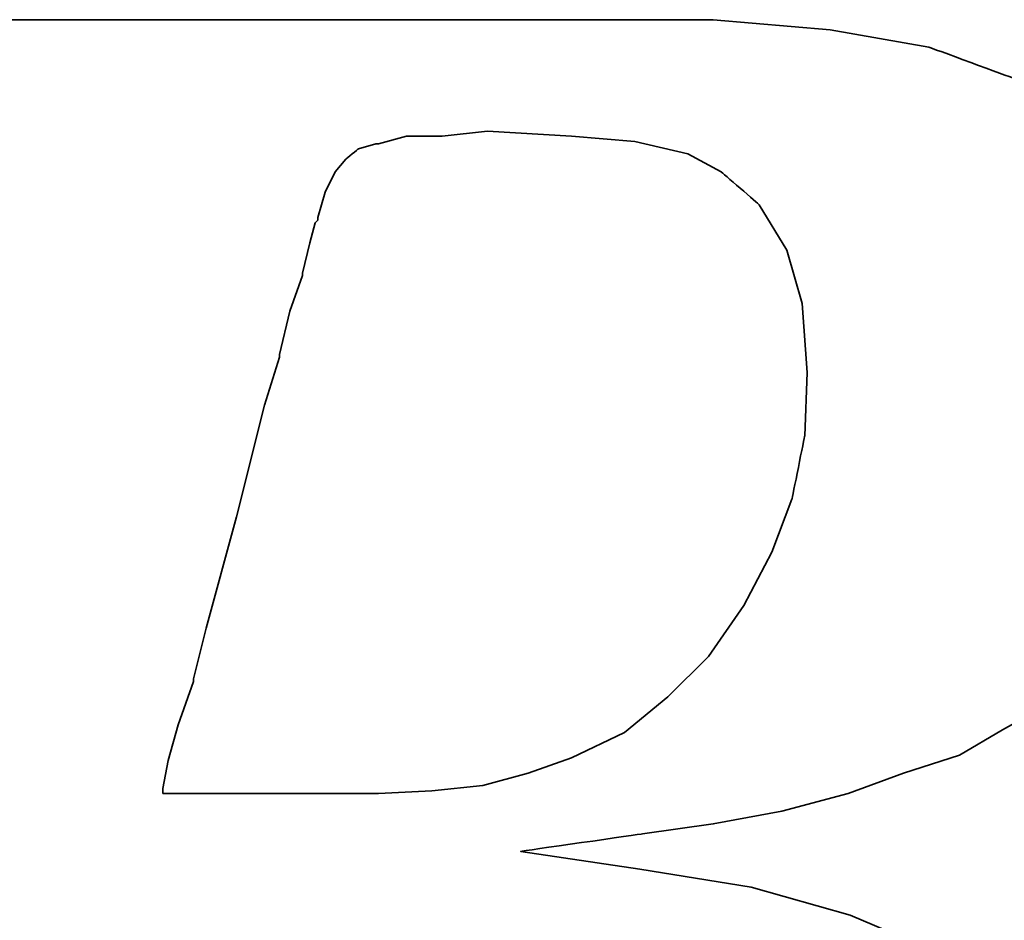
# Model space of a CAD drawing. Header units: millimetres. Extents: x 1382 to 1809, y 124 to 271.
# Tile 33 of 54: x 1707.8 to 1709.32, y 177.07 to 178.47. Entities that reach past the tile are written whole.
import ezdxf

# ---------------------------------------------------------------- set-up
doc = ezdxf.new("R2010")
doc.units = ezdxf.units.MM
doc.layers.add('DIM', color=4, linetype='CONTINUOUS')
doc.layers.add('layer 1', color=7, linetype='CONTINUOUS')

# ---------------------------------------------------------------- blocks, each defined once
blk = doc.blocks.new('TBI MOTION logo(完整正式版)')
at = {"layer": 'layer 1', "color": 22, "lineweight": 35}
for points, knots in [([(-64.65375, -6.86375), (-64.65375, -6.86375), (-64.84375, -7.29625), (-64.84375, -7.29625), (-64.84375, -7.29625), (-64.84375, -7.29625), (-64.86875, -7.34375), (-64.86875, -7.34375), (-64.86875, -7.34375), (-64.86875, -7.34375), (-64.86875, -7.36875), (-64.86875, -7.36875), (-64.86875, -7.36875), (-64.86875, -7.36875), (-65.15375, -7.65375), (-65.15375, -7.65375), (-65.15375, -7.65375), (-65.15375, -7.65375), (-65.17875, -7.65375), (-65.17875, -7.65375), (-65.17875, -7.65375), (-65.17875, -7.65375), (-65.20375, -7.67875), (-65.20375, -7.67875), (-65.20375, -7.67875), (-65.20375, -7.67875), (-65.58875, -7.87125), (-65.58875, -7.87125), (-65.58875, -7.87125), (-65.58875, -7.87125), (-65.63375, -7.87125), (-65.63375, -7.87125), (-65.63375, -7.87125), (-65.63375, -7.87125), (-65.65875, -7.89375), (-65.65875, -7.89375), (-65.65875, -7.89375), (-65.65875, -7.89375), (-66.09375, -7.94375), (-66.09375, -7.94375), (-66.09375, -7.94375), (-66.09375, -7.94375), (-66.11375, -7.94375), (-66.11375, -7.94375), (-66.11375, -7.94375), (-66.11375, -7.94375), (-66.16375, -7.94375), (-66.16375, -7.94375), (-66.16375, -7.94375), (-66.16375, -7.94375), (-66.30875, -7.94375), (-66.30875, -7.94375), (-66.30875, -7.94375), (-66.30875, -7.94375), (-66.69375, -7.94375), (-66.69375, -7.94375), (-66.69375, -7.94375), (-66.69375, -7.94375), (-67.07375, -7.94375), (-67.07375, -7.94375), (-67.07375, -7.94375), (-67.07375, -7.94375), (-67.12375, -7.94375), (-67.12375, -7.94375), (-67.12375, -7.94375), (-67.12375, -7.94375), (-67.12375, -7.96625), (-67.12375, -7.96625), (-67.12375, -7.96625), (-67.12375, -7.96625), (-67.14875, -7.99125), (-67.14875, -7.99125), (-67.14875, -7.99125), (-67.14875, -7.99125), (-67.24375, -8.34875), (-67.24375, -8.34875), (-67.24375, -8.34875), (-67.24375, -8.34875), (-67.31375, -8.68625), (-67.31375, -8.68625), (-67.31375, -8.68625), (-67.31375, -8.68625), (-67.26875, -8.68625), (-67.26875, -8.68625), (-67.26875, -8.68625), (-67.26875, -8.68625), (-67.07375, -8.68625), (-67.07375, -8.68625), (-67.07375, -8.68625), (-67.07375, -8.68625), (-66.54875, -8.68625), (-66.54875, -8.68625), (-66.54875, -8.68625), (-66.54875, -8.68625), (-65.82625, -8.68625), (-65.82625, -8.68625), (-65.82625, -8.68625), (-65.82625, -8.68625), (-65.01375, -8.68625), (-65.01375, -8.68625), (-65.01375, -8.68625), (-65.01375, -8.68625), (-64.05375, -8.68625), (-64.05375, -8.68625), (-64.05375, -8.68625), (-64.05375, -8.68625), (-62.08375, -8.68625), (-62.08375, -8.68625), (-62.08375, -8.68625), (-62.08375, -8.68625), (-60.06875, -8.68625), (-60.06875, -8.68625), (-60.06875, -8.68625), (-60.06875, -8.68625), (-59.10875, -8.68625), (-59.10875, -8.68625), (-59.10875, -8.68625), (-59.10875, -8.68625), (-58.29375, -8.68625), (-58.29375, -8.68625), (-58.29375, -8.68625), (-58.29375, -8.68625), (-57.57375, -8.68625), (-57.57375, -8.68625), (-57.57375, -8.68625), (-57.57375, -8.68625), (-57.04875, -8.68625), (-57.04875, -8.68625), (-57.04875, -8.68625), (-57.04875, -8.68625), (-56.85375, -8.68625), (-56.85375, -8.68625), (-56.85375, -8.68625), (-56.85375, -8.68625), (-56.70875, -8.68625), (-56.70875, -8.68625), (-56.70875, -8.68625), (-56.70875, -8.68625), (-56.61375, -8.68625), (-56.61375, -8.68625), (-56.61375, -8.68625), (-56.61375, -8.68625), (-56.56875, -8.68625), (-56.56875, -8.68625), (-56.56875, -8.68625), (-56.56875, -8.68625), (-55.65375, -8.63875), (-55.65375, -8.63875), (-55.65375, -8.63875), (-55.65375, -8.63875), (-54.76875, -8.51875), (-54.76875, -8.51875), (-54.76875, -8.51875), (-54.76875, -8.51875), (-53.90375, -8.30375), (-53.90375, -8.30375), (-53.90375, -8.30375), (-53.90375, -8.30375), (-53.08875, -8.03875), (-53.08875, -8.03875), (-53.08875, -8.03875), (-53.08875, -8.03875), (-52.34375, -7.65375), (-52.34375, -7.65375), (-52.34375, -7.65375), (-52.34375, -7.65375), (-51.69875, -7.29625), (-51.69875, -7.29625), (-51.69875, -7.29625), (-51.69875, -7.29625), (-51.21875, -6.91125), (-51.21875, -6.91125), (-51.21875, -6.91125), (-51.21875, -6.91125), (-50.83375, -6.50375), (-50.83375, -6.50375), (-50.83375, -6.50375), (-50.83375, -6.50375), (-50.44875, -5.94875), (-50.44875, -5.94875), (-50.44875, -5.94875), (-50.44875, -5.94875), (-50.13875, -5.30375), (-50.13875, -5.30375), (-50.13875, -5.30375), (-50.13875, -5.30375), (-49.99375, -4.65375), (-49.99375, -4.65375), (-49.99375, -4.65375), (-49.99375, -4.65375), (-49.92375, -3.98375), (-49.92375, -3.98375), (-49.92375, -3.98375), (-49.92375, -3.98375), (-49.99375, -3.19374), (-49.99375, -3.19374), (-49.99375, -3.19374), (-49.99375, -3.19374), (-50.23374, -2.44874), (-50.23374, -2.44874), (-50.23374, -2.44874), (-50.23374, -2.44874), (-50.59375, -1.87374), (-50.59375, -1.87374), (-50.59375, -1.87374), (-50.59375, -1.87374), (-51.09875, -1.31874), (-51.09875, -1.31874), (-51.09875, -1.31874), (-51.09875, -1.31874), (-51.74375, -0.81875), (-51.74375, -0.81875), (-51.74375, -0.81875), (-51.74375, -0.81875), (-52.53875, -0.48125), (-52.53875, -0.48125), (-52.53875, -0.48125), (-52.53875, -0.48125), (-53.47375, -0.21875), (-53.47375, -0.21875), (-53.47375, -0.21875), (-53.47375, -0.21875), (-54.52875, -0.04874), (-54.52875, -0.04874), (-54.52875, -0.04874), (-54.52875, -0.04874), (-55.65375, 0.12125), (-55.65375, 0.12125), (-55.65375, 0.12125), (-55.65375, 0.12125), (-54.50375, 0.28624), (-54.50375, 0.28624), (-54.50375, 0.28624), (-54.50375, 0.28624), (-53.83375, 0.38124), (-53.83375, 0.38124), (-53.83375, 0.38124), (-53.83375, 0.38124), (-53.18375, 0.50125), (-53.18375, 0.50125), (-53.18375, 0.50125), (-53.18375, 0.50125), (-52.55875, 0.66874), (-52.55875, 0.66874), (-52.55875, 0.66874), (-52.55875, 0.66874), (-52.03375, 0.86124), (-52.03375, 0.86124), (-52.03375, 0.86124), (-52.03375, 0.86124), (-51.50374, 1.03124), (-51.50374, 1.03124), (-51.50374, 1.03124), (-51.50374, 1.03124), (-51.09875, 1.27125), (-51.09875, 1.27125), (-51.09875, 1.27125), (-51.09875, 1.27125), (-50.71375, 1.48624), (-50.71375, 1.48624), (-50.71375, 1.48624), (-50.71375, 1.48624), (-50.37625, 1.77625), (-50.37625, 1.77625), (-50.37625, 1.77625), (-50.37625, 1.77625), (-49.82375, 2.37625), (-49.82375, 2.37625), (-49.82375, 2.37625), (-49.82375, 2.37625), (-49.41875, 2.99625), (-49.41875, 2.99625), (-49.41875, 2.99625), (-49.41875, 2.99625), (-49.22375, 3.76625), (-49.22375, 3.76625), (-49.22375, 3.76625), (-49.22375, 3.76625), (-49.15375, 4.50874), (-49.15375, 4.50874), (-49.15375, 4.50874), (-49.15375, 4.50874), (-49.20375, 5.25125), (-49.20375, 5.25125), (-49.20375, 5.25125), (-49.20375, 5.25125), (-49.41875, 5.92625), (-49.41875, 5.92625), (-49.41875, 5.92625), (-49.41875, 5.92625), (-49.77875, 6.47625), (-49.77875, 6.47625), (-49.77875, 6.47625), (-49.77875, 6.47625), (-50.33125, 7.02624), (-50.33125, 7.02624), (-50.33125, 7.02624), (-50.33125, 7.02624), (-51.00125, 7.43625), (-51.00125, 7.43625), (-51.00125, 7.43625), (-51.00125, 7.43625), (-51.79375, 7.72625), (-51.79375, 7.72625), (-51.79375, 7.72625), (-51.79375, 7.72625), (-52.72875, 7.89124), (-52.72875, 7.89124), (-52.72875, 7.89124), (-52.72875, 7.89124), (-53.83375, 7.98625), (-53.83375, 7.98625), (-53.83375, 7.98625), (-53.83375, 7.98625), (-53.92875, 7.98625), (-53.92875, 7.98625), (-53.92875, 7.98625), (-53.92875, 7.98625), (-54.26375, 7.98625), (-54.26375, 7.98625), (-54.26375, 7.98625), (-54.26375, 7.98625), (-54.74375, 7.98625), (-54.74375, 7.98625), (-54.74375, 7.98625), (-54.74375, 7.98625), (-55.36875, 7.98625), (-55.36875, 7.98625), (-55.36875, 7.98625), (-55.36875, 7.98625), (-56.13375, 7.98625), (-56.13375, 7.98625), (-56.13375, 7.98625), (-56.13375, 7.98625), (-56.94875, 7.98625), (-56.94875, 7.98625), (-56.94875, 7.98625), (-56.94875, 7.98625), (-58.77625, 7.98625), (-58.77625, 7.98625), (-58.77625, 7.98625), (-58.77625, 7.98625), (-60.59875, 7.98625), (-60.59875, 7.98625), (-60.59875, 7.98625), (-60.59875, 7.98625), (-61.41375, 7.98625), (-61.41375, 7.98625), (-61.41375, 7.98625), (-61.41375, 7.98625), (-62.17875, 7.98625), (-62.17875, 7.98625), (-62.17875, 7.98625), (-62.17875, 7.98625), (-62.80375, 7.98625), (-62.80375, 7.98625), (-62.80375, 7.98625), (-62.80375, 7.98625), (-63.30625, 7.98625), (-63.30625, 7.98625), (-63.30625, 7.98625), (-63.30625, 7.98625), (-63.57375, 7.98625), (-63.57375, 7.98625), (-63.57375, 7.98625), (-63.57375, 7.98625), (-63.57375, 7.96375), (-63.57375, 7.96375), (-63.57375, 7.96375), (-63.57375, 7.96375), (-63.59875, 7.94125), (-63.59875, 7.94125), (-63.59875, 7.94125), (-63.59875, 7.94125), (-63.69375, 7.55625), (-63.69375, 7.55625), (-63.69375, 7.55625), (-63.69375, 7.55625), (-63.76375, 7.24624), (-63.76375, 7.24624), (-63.76375, 7.24624), (-63.76375, 7.24624), (-63.23875, 7.24624), (-63.23875, 7.24624), (-63.23875, 7.24624), (-63.23875, 7.24624), (-62.75875, 7.24624), (-62.75875, 7.24624), (-62.75875, 7.24624), (-62.75875, 7.24624), (-62.61125, 7.24624), (-62.61125, 7.24624), (-62.61125, 7.24624), (-62.61125, 7.24624), (-62.56625, 7.24624), (-62.56625, 7.24624), (-62.56625, 7.24624), (-62.56625, 7.24624), (-62.22875, 7.24624), (-62.22875, 7.24624), (-62.22875, 7.24624), (-62.22875, 7.24624), (-62.20375, 7.24624), (-62.20375, 7.24624), (-62.20375, 7.24624), (-62.20375, 7.24624), (-62.17875, 7.21875), (-62.17875, 7.21875), (-62.17875, 7.21875), (-62.17875, 7.21875), (-61.96375, 7.17125), (-61.96375, 7.17125), (-61.96375, 7.17125), (-61.96375, 7.17125), (-61.72375, 7.12624), (-61.72375, 7.12624), (-61.72375, 7.12624), (-61.72375, 7.12624), (-61.70375, 7.12624), (-61.70375, 7.12624), (-61.70375, 7.12624), (-61.70375, 7.12624), (-61.55875, 7.07624), (-61.55875, 7.07624), (-61.55875, 7.07624), (-61.55875, 7.07624), (-61.50875, 7.07624), (-61.50875, 7.07624), (-61.50875, 7.07624), (-61.50875, 7.07624), (-61.48375, 7.02624), (-61.48375, 7.02624), (-61.48375, 7.02624), (-61.48375, 7.02624), (-61.31875, 6.83375), (-61.31875, 6.83375), (-61.31875, 6.83375), (-61.31875, 6.83375), (-61.29375, 6.81125), (-61.29375, 6.81125), (-61.29375, 6.81125), (-61.29375, 6.81125), (-61.29375, 6.78625), (-61.29375, 6.78625), (-61.29375, 6.78625), (-61.29375, 6.78625), (-61.19875, 6.50124), (-61.19875, 6.50124), (-61.19875, 6.50124), (-61.19875, 6.50124), (-61.17375, 6.45124), (-61.17375, 6.45124), (-61.17375, 6.45124), (-61.17375, 6.45124), (-61.19875, 6.40625), (-61.19875, 6.40625), (-61.19875, 6.40625), (-61.19875, 6.40625), (-61.26875, 5.99624), (-61.26875, 5.99624), (-61.26875, 5.99624), (-61.26875, 5.99624), (-61.26875, 5.85125), (-61.26875, 5.85125), (-61.26875, 5.85125), (-61.26875, 5.85125), (-61.26875, 5.82625), (-61.26875, 5.82625), (-61.26875, 5.82625), (-61.26875, 5.82625), (-61.29375, 5.80625), (-61.29375, 5.80625), (-61.29375, 5.80625), (-61.29375, 5.80625), (-61.34125, 5.66125), (-61.34125, 5.66125), (-61.34125, 5.66125), (-61.34125, 5.66125), (-61.41375, 5.44625), (-61.41375, 5.44625), (-61.41375, 5.44625), (-61.41375, 5.44625), (-61.48375, 5.15625), (-61.48375, 5.15625), (-61.48375, 5.15625), (-61.48375, 5.15625), (-61.58375, 4.82124), (-61.58375, 4.82124), (-61.58375, 4.82124), (-61.58375, 4.82124), (-61.79875, 4.00375), (-61.79875, 4.00375), (-61.79875, 4.00375), (-61.79875, 4.00375), (-62.05875, 2.99625), (-62.05875, 2.99625), (-62.05875, 2.99625), (-62.05875, 2.99625), (-62.34875, 1.91625), (-62.34875, 1.91625), (-62.34875, 1.91625), (-62.34875, 1.91625), (-62.97375, -0.41124), (-62.97375, -0.41124), (-62.97375, -0.41124), (-62.97375, -0.41124), (-63.59875, -2.75875), (-63.59875, -2.75875), (-63.59875, -2.75875), (-63.59875, -2.75875), (-63.88375, -3.86374), (-63.88375, -3.86374), (-63.88375, -3.86374), (-63.88375, -3.86374), (-64.14875, -4.82374), (-64.14875, -4.82374), (-64.14875, -4.82374), (-64.14875, -4.82374), (-64.36375, -5.64125), (-64.36375, -5.64125), (-64.36375, -5.64125), (-64.36375, -5.64125), (-64.43625, -5.97625), (-64.43625, -5.97625), (-64.43625, -5.97625), (-64.43625, -5.97625), (-64.50875, -6.28625), (-64.50875, -6.28625), (-64.50875, -6.28625), (-64.50875, -6.28625), (-64.50875, -6.30875), (-64.50875, -6.30875), (-64.50875, -6.30875), (-64.50875, -6.30875), (-64.57875, -6.50375), (-64.57875, -6.50375), (-64.57875, -6.50375), (-64.57875, -6.50375), (-64.62875, -6.69625), (-64.62875, -6.69625), (-64.62875, -6.69625), (-64.62875, -6.69625), (-64.62875, -6.76875), (-64.62875, -6.76875), (-64.62875, -6.76875), (-64.62875, -6.76875), (-64.62875, -6.81375), (-64.62875, -6.81375), (-64.62875, -6.81375), (-64.62875, -6.81375), (-64.62875, -6.83875), (-64.62875, -6.83875), (-64.62875, -6.83875), (-64.62875, -6.83875), (-64.65375, -6.86375), (-64.65375, -6.86375)], [0, 0, 0, 0, 0.0071942, 0.0071942, 0.0071942, 0.0071943, 0.0143885, 0.0143885, 0.0143885, 0.0143885, 0.0215827, 0.0215827, 0.0215827, 0.0215827, 0.028777, 0.028777, 0.028777, 0.028777, 0.0359712, 0.0359712, 0.0359712, 0.0359712, 0.0431655, 0.0431655, 0.0431655, 0.0431655, 0.0503597, 0.0503597, 0.0503597, 0.0503597, 0.057554, 0.057554, 0.057554, 0.057554, 0.0647482, 0.0647482, 0.0647482, 0.0647482, 0.0719424, 0.0719424, 0.0719424, 0.0719425, 0.0791367, 0.0791367, 0.0791367, 0.0791367, 0.0863309, 0.0863309, 0.0863309, 0.0863309, 0.0935252, 0.0935252, 0.0935252, 0.0935252, 0.1007194, 0.1007194, 0.1007194, 0.1007194, 0.1079137, 0.1079137, 0.1079137, 0.1079137, 0.1151079, 0.1151079, 0.1151079, 0.1151079, 0.1223022, 0.1223022, 0.1223022, 0.1223022, 0.1294964, 0.1294964, 0.1294964, 0.1294964, 0.1366906, 0.1366906, 0.1366906, 0.1366907, 0.1438849, 0.1438849, 0.1438849, 0.1438849, 0.1510791, 0.1510791, 0.1510791, 0.1510791, 0.1582734, 0.1582734, 0.1582734, 0.1582734, 0.1654676, 0.1654676, 0.1654676, 0.1654676, 0.1726619, 0.1726619, 0.1726619, 0.1726619, 0.1798561, 0.1798561, 0.1798561, 0.1798561, 0.1870504, 0.1870504, 0.1870504, 0.1870504, 0.1942446, 0.1942446, 0.1942446, 0.1942446, 0.2014388, 0.2014388, 0.2014388, 0.2014389, 0.2086331, 0.2086331, 0.2086331, 0.2086331, 0.2158273, 0.2158273, 0.2158273, 0.2158273, 0.2230216, 0.2230216, 0.2230216, 0.2230216, 0.2302158, 0.2302158, 0.2302158, 0.2302158, 0.2374101, 0.2374101, 0.2374101, 0.2374101, 0.2446043, 0.2446043, 0.2446043, 0.2446043, 0.2517986, 0.2517986, 0.2517986, 0.2517986, 0.2589928, 0.2589928, 0.2589928, 0.2589928, 0.2661871, 0.2661871, 0.2661871, 0.2661871, 0.2733813, 0.2733813, 0.2733813, 0.2733813, 0.2805755, 0.2805755, 0.2805755, 0.2805755, 0.2877698, 0.2877698, 0.2877698, 0.2877698, 0.294964, 0.294964, 0.294964, 0.294964, 0.3021583, 0.3021583, 0.3021583, 0.3021583, 0.3093525, 0.3093525, 0.3093525, 0.3093525, 0.3165468, 0.3165468, 0.3165468, 0.3165468, 0.323741, 0.323741, 0.323741, 0.323741, 0.3309353, 0.3309353, 0.3309353, 0.3309353, 0.3381295, 0.3381295, 0.3381295, 0.3381295, 0.3453237, 0.3453237, 0.3453237, 0.3453238, 0.352518, 0.352518, 0.352518, 0.352518, 0.3597122, 0.3597122, 0.3597122, 0.3597122, 0.3669065, 0.3669065, 0.3669065, 0.3669065, 0.3741007, 0.3741007, 0.3741007, 0.3741007, 0.381295, 0.381295, 0.381295, 0.381295, 0.3884892, 0.3884892, 0.3884892, 0.3884892, 0.3956835, 0.3956835, 0.3956835, 0.3956835, 0.4028777, 0.4028777, 0.4028777, 0.4028777, 0.4100719, 0.4100719, 0.4100719, 0.410072, 0.4172662, 0.4172662, 0.4172662, 0.4172662, 0.4244604, 0.4244604, 0.4244604, 0.4244604, 0.4316547, 0.4316547, 0.4316547, 0.4316547, 0.4388489, 0.4388489, 0.4388489, 0.4388489, 0.4460432, 0.4460432, 0.4460432, 0.4460432, 0.4532374, 0.4532374, 0.4532374, 0.4532374, 0.4604317, 0.4604317, 0.4604317, 0.4604317, 0.4676259, 0.4676259, 0.4676259, 0.4676259, 0.4748201, 0.4748201, 0.4748201, 0.4748202, 0.4820144, 0.4820144, 0.4820144, 0.4820144, 0.4892086, 0.4892086, 0.4892086, 0.4892086, 0.4964029, 0.4964029, 0.4964029, 0.4964029, 0.5035971, 0.5035971, 0.5035971, 0.5035971, 0.5107914, 0.5107914, 0.5107914, 0.5107914, 0.5179856, 0.5179856, 0.5179856, 0.5179856, 0.5251799, 0.5251799, 0.5251799, 0.5251799, 0.5323741, 0.5323741, 0.5323741, 0.5323741, 0.5395683, 0.5395683, 0.5395683, 0.5395684, 0.5467626, 0.5467626, 0.5467626, 0.5467626, 0.5539568, 0.5539568, 0.5539568, 0.5539568, 0.5611511, 0.5611511, 0.5611511, 0.5611511, 0.5683453, 0.5683453, 0.5683453, 0.5683453, 0.5755396, 0.5755396, 0.5755396, 0.5755396, 0.5827338, 0.5827338, 0.5827338, 0.5827338, 0.5899281, 0.5899281, 0.5899281, 0.5899281, 0.5971223, 0.5971223, 0.5971223, 0.5971223, 0.6043165, 0.6043165, 0.6043165, 0.6043166, 0.6115108, 0.6115108, 0.6115108, 0.6115108, 0.618705, 0.618705, 0.618705, 0.618705, 0.6258993, 0.6258993, 0.6258993, 0.6258993, 0.6330935, 0.6330935, 0.6330935, 0.6330935, 0.6402878, 0.6402878, 0.6402878, 0.6402878, 0.647482, 0.647482, 0.647482, 0.647482, 0.6546763, 0.6546763, 0.6546763, 0.6546763, 0.6618705, 0.6618705, 0.6618705, 0.6618705, 0.6690647, 0.6690647, 0.6690647, 0.6690648, 0.676259, 0.676259, 0.676259, 0.676259, 0.6834532, 0.6834532, 0.6834532, 0.6834532, 0.6906475, 0.6906475, 0.6906475, 0.6906475, 0.6978417, 0.6978417, 0.6978417, 0.6978417, 0.705036, 0.705036, 0.705036, 0.705036, 0.7122302, 0.7122302, 0.7122302, 0.7122302, 0.7194245, 0.7194245, 0.7194245, 0.7194245, 0.7266187, 0.7266187, 0.7266187, 0.7266187, 0.7338129, 0.7338129, 0.7338129, 0.733813, 0.7410072, 0.7410072, 0.7410072, 0.7410072, 0.7482014, 0.7482014, 0.7482014, 0.7482014, 0.7553957, 0.7553957, 0.7553957, 0.7553957, 0.7625899, 0.7625899, 0.7625899, 0.7625899, 0.7697842, 0.7697842, 0.7697842, 0.7697842, 0.7769784, 0.7769784, 0.7769784, 0.7769784, 0.7841727, 0.7841727, 0.7841727, 0.7841727, 0.7913669, 0.7913669, 0.7913669, 0.7913669, 0.7985612, 0.7985612, 0.7985612, 0.7985612, 0.8057554, 0.8057554, 0.8057554, 0.8057554, 0.8129496, 0.8129496, 0.8129496, 0.8129497, 0.8201439, 0.8201439, 0.8201439, 0.8201439, 0.8273381, 0.8273381, 0.8273381, 0.8273381, 0.8345324, 0.8345324, 0.8345324, 0.8345324, 0.8417266, 0.8417266, 0.8417266, 0.8417266, 0.8489209, 0.8489209, 0.8489209, 0.8489209, 0.8561151, 0.8561151, 0.8561151, 0.8561151, 0.8633094, 0.8633094, 0.8633094, 0.8633094, 0.8705036, 0.8705036, 0.8705036, 0.8705036, 0.8776978, 0.8776978, 0.8776978, 0.8776979, 0.8848921, 0.8848921, 0.8848921, 0.8848921, 0.8920863, 0.8920863, 0.8920863, 0.8920863, 0.8992806, 0.8992806, 0.8992806, 0.8992806, 0.9064748, 0.9064748, 0.9064748, 0.9064748, 0.9136691, 0.9136691, 0.9136691, 0.9136691, 0.9208633, 0.9208633, 0.9208633, 0.9208633, 0.9280576, 0.9280576, 0.9280576, 0.9280576, 0.9352518, 0.9352518, 0.9352518, 0.9352518, 0.942446, 0.942446, 0.942446, 0.9424461, 0.9496403, 0.9496403, 0.9496403, 0.9496403, 0.9568345, 0.9568345, 0.9568345, 0.9568345, 0.9640288, 0.9640288, 0.9640288, 0.9640288, 0.971223, 0.971223, 0.971223, 0.971223, 0.9784173, 0.9784173, 0.9784173, 0.9784173, 0.9856115, 0.9856115, 0.9856115, 0.9856115, 0.9928058, 0.9928058, 0.9928058, 0.9928058, 1, 1, 1, 1]), ([(-57.50375, 6.35625), (-57.50375, 6.35625), (-57.57375, 6.11625), (-57.57375, 6.11625), (-57.57375, 6.11625), (-57.57375, 6.11625), (-57.57375, 6.09125), (-57.57375, 6.09125), (-57.57375, 6.09125), (-57.57375, 6.09125), (-57.59875, 6.06625), (-57.59875, 6.06625), (-57.59875, 6.06625), (-57.59875, 6.06625), (-57.64875, 5.87625), (-57.64875, 5.87625), (-57.64875, 5.87625), (-57.64875, 5.87625), (-57.71875, 5.58875), (-57.71875, 5.58875), (-57.71875, 5.58875), (-57.71875, 5.58875), (-57.71875, 5.56625), (-57.71875, 5.56625), (-57.71875, 5.56625), (-57.71875, 5.56625), (-57.83875, 5.23125), (-57.83875, 5.23125), (-57.83875, 5.23125), (-57.83875, 5.23125), (-57.93625, 4.82124), (-57.93625, 4.82124), (-57.93625, 4.82124), (-57.93625, 4.82124), (-57.93625, 4.79624), (-57.93625, 4.79624), (-57.93625, 4.79624), (-57.93625, 4.79624), (-58.07875, 4.34125), (-58.07875, 4.34125), (-58.07875, 4.34125), (-58.07875, 4.34125), (-58.34375, 3.28625), (-58.34375, 3.28625), (-58.34375, 3.28625), (-58.34375, 3.28625), (-58.62875, 2.23124), (-58.62875, 2.23124), (-58.62875, 2.23124), (-58.62875, 2.23124), (-58.74875, 1.75125), (-58.74875, 1.75125), (-58.74875, 1.75125), (-58.74875, 1.75125), (-58.74875, 1.72625), (-58.74875, 1.72625), (-58.74875, 1.72625), (-58.74875, 1.72625), (-58.89375, 1.31625), (-58.89375, 1.31625), (-58.89375, 1.31625), (-58.89375, 1.31625), (-58.98875, 0.98124), (-58.98875, 0.98124), (-58.98875, 0.98124), (-58.98875, 0.98124), (-59.03875, 0.71625), (-59.03875, 0.71625), (-59.03875, 0.71625), (-59.03875, 0.71625), (-59.03875, 0.66874), (-59.03875, 0.66874), (-59.03875, 0.66874), (-59.03875, 0.66874), (-58.91875, 0.66874), (-58.91875, 0.66874), (-58.91875, 0.66874), (-58.91875, 0.66874), (-58.53375, 0.66874), (-58.53375, 0.66874), (-58.53375, 0.66874), (-58.53375, 0.66874), (-58.10375, 0.66874), (-58.10375, 0.66874), (-58.10375, 0.66874), (-58.10375, 0.66874), (-57.66875, 0.66874), (-57.66875, 0.66874), (-57.66875, 0.66874), (-57.66875, 0.66874), (-57.33375, 0.66874), (-57.33375, 0.66874), (-57.33375, 0.66874), (-57.33375, 0.66874), (-57.09375, 0.66874), (-57.09375, 0.66874), (-57.09375, 0.66874), (-57.09375, 0.66874), (-56.99875, 0.66874), (-56.99875, 0.66874), (-56.99875, 0.66874), (-56.99875, 0.66874), (-56.49375, 0.69374), (-56.49375, 0.69374), (-56.49375, 0.69374), (-56.49375, 0.69374), (-56.01375, 0.74374), (-56.01375, 0.74374), (-56.01375, 0.74374), (-56.01375, 0.74374), (-55.58375, 0.86124), (-55.58375, 0.86124), (-55.58375, 0.86124), (-55.58375, 0.86124), (-55.17375, 1.00624), (-55.17375, 1.00624), (-55.17375, 1.00624), (-55.17375, 1.00624), (-54.67375, 1.24625), (-54.67375, 1.24625), (-54.67375, 1.24625), (-54.67375, 1.24625), (-54.26375, 1.58124), (-54.26375, 1.58124), (-54.26375, 1.58124), (-54.26375, 1.58124), (-53.87875, 1.96374), (-53.87875, 1.96374), (-53.87875, 1.96374), (-53.87875, 1.96374), (-53.54375, 2.44625), (-53.54375, 2.44625), (-53.54375, 2.44625), (-53.54375, 2.44625), (-53.27875, 2.95125), (-53.27875, 2.95125), (-53.27875, 2.95125), (-53.27875, 2.95125), (-53.08875, 3.45124), (-53.08875, 3.45124), (-53.08875, 3.45124), (-53.08875, 3.45124), (-52.96875, 4.05124), (-52.96875, 4.05124), (-52.96875, 4.05124), (-52.96875, 4.05124), (-52.94375, 4.65125), (-52.94375, 4.65125), (-52.94375, 4.65125), (-52.94375, 4.65125), (-52.99375, 5.30125), (-52.99375, 5.30125), (-52.99375, 5.30125), (-52.99375, 5.30125), (-53.13875, 5.80625), (-53.13875, 5.80625), (-53.13875, 5.80625), (-53.13875, 5.80625), (-53.39875, 6.23625), (-53.39875, 6.23625), (-53.39875, 6.23625), (-53.39875, 6.23625), (-53.75875, 6.54875), (-53.75875, 6.54875), (-53.75875, 6.54875), (-53.75875, 6.54875), (-54.07375, 6.71625), (-54.07375, 6.71625), (-54.07375, 6.71625), (-54.07375, 6.71625), (-54.57375, 6.83375), (-54.57375, 6.83375), (-54.57375, 6.83375), (-54.57375, 6.83375), (-55.17375, 6.88625), (-55.17375, 6.88625), (-55.17375, 6.88625), (-55.17375, 6.88625), (-55.96875, 6.93125), (-55.96875, 6.93125), (-55.96875, 6.93125), (-55.96875, 6.93125), (-56.39875, 6.88625), (-56.39875, 6.88625), (-56.39875, 6.88625), (-56.39875, 6.88625), (-56.42125, 6.88625), (-56.42125, 6.88625), (-56.42125, 6.88625), (-56.42125, 6.88625), (-56.73375, 6.88625), (-56.73375, 6.88625), (-56.73375, 6.88625), (-56.73375, 6.88625), (-56.99875, 6.81125), (-56.99875, 6.81125), (-56.99875, 6.81125), (-56.99875, 6.81125), (-57.02375, 6.81125), (-57.02375, 6.81125), (-57.02375, 6.81125), (-57.02375, 6.81125), (-57.18875, 6.76625), (-57.18875, 6.76625), (-57.18875, 6.76625), (-57.18875, 6.76625), (-57.30875, 6.66625), (-57.30875, 6.66625), (-57.30875, 6.66625), (-57.30875, 6.66625), (-57.40875, 6.54875), (-57.40875, 6.54875), (-57.40875, 6.54875), (-57.40875, 6.54875), (-57.50375, 6.35625), (-57.50375, 6.35625)], [0, 0, 0, 0, 0.0185185, 0.0185185, 0.0185185, 0.0185185, 0.037037, 0.037037, 0.037037, 0.037037, 0.0555556, 0.0555556, 0.0555556, 0.0555556, 0.0740741, 0.0740741, 0.0740741, 0.0740741, 0.0925926, 0.0925926, 0.0925926, 0.0925926, 0.1111111, 0.1111111, 0.1111111, 0.1111111, 0.1296296, 0.1296296, 0.1296296, 0.1296296, 0.1481481, 0.1481481, 0.1481481, 0.1481482, 0.1666667, 0.1666667, 0.1666667, 0.1666667, 0.1851852, 0.1851852, 0.1851852, 0.1851852, 0.2037037, 0.2037037, 0.2037037, 0.2037037, 0.2222222, 0.2222222, 0.2222222, 0.2222222, 0.2407407, 0.2407407, 0.2407407, 0.2407408, 0.2592593, 0.2592593, 0.2592593, 0.2592593, 0.2777778, 0.2777778, 0.2777778, 0.2777778, 0.2962963, 0.2962963, 0.2962963, 0.2962963, 0.3148148, 0.3148148, 0.3148148, 0.3148148, 0.3333333, 0.3333333, 0.3333333, 0.3333333, 0.3518519, 0.3518519, 0.3518519, 0.3518519, 0.3703704, 0.3703704, 0.3703704, 0.3703704, 0.3888889, 0.3888889, 0.3888889, 0.3888889, 0.4074074, 0.4074074, 0.4074074, 0.4074074, 0.4259259, 0.4259259, 0.4259259, 0.4259259, 0.4444444, 0.4444444, 0.4444444, 0.4444445, 0.462963, 0.462963, 0.462963, 0.462963, 0.4814815, 0.4814815, 0.4814815, 0.4814815, 0.5, 0.5, 0.5, 0.5, 0.5185185, 0.5185185, 0.5185185, 0.5185185, 0.537037, 0.537037, 0.537037, 0.537037, 0.5555556, 0.5555556, 0.5555556, 0.5555556, 0.5740741, 0.5740741, 0.5740741, 0.5740741, 0.5925926, 0.5925926, 0.5925926, 0.5925926, 0.6111111, 0.6111111, 0.6111111, 0.6111111, 0.6296296, 0.6296296, 0.6296296, 0.6296296, 0.6481481, 0.6481481, 0.6481481, 0.6481482, 0.6666667, 0.6666667, 0.6666667, 0.6666667, 0.6851852, 0.6851852, 0.6851852, 0.6851852, 0.7037037, 0.7037037, 0.7037037, 0.7037037, 0.7222222, 0.7222222, 0.7222222, 0.7222222, 0.7407407, 0.7407407, 0.7407407, 0.7407408, 0.7592593, 0.7592593, 0.7592593, 0.7592593, 0.7777778, 0.7777778, 0.7777778, 0.7777778, 0.7962963, 0.7962963, 0.7962963, 0.7962963, 0.8148148, 0.8148148, 0.8148148, 0.8148148, 0.8333333, 0.8333333, 0.8333333, 0.8333333, 0.8518519, 0.8518519, 0.8518519, 0.8518519, 0.8703704, 0.8703704, 0.8703704, 0.8703704, 0.8888889, 0.8888889, 0.8888889, 0.8888889, 0.9074074, 0.9074074, 0.9074074, 0.9074074, 0.9259259, 0.9259259, 0.9259259, 0.9259259, 0.9444444, 0.9444444, 0.9444444, 0.9444445, 0.962963, 0.962963, 0.962963, 0.962963, 0.9814815, 0.9814815, 0.9814815, 0.9814815, 1, 1, 1, 1])]:
    blk.add_open_spline(points, degree=3, knots=knots, dxfattribs=at)

msp = doc.modelspace()

# ---------------------------------------------------------------- block references
at = {"layer": 'DIM', "color": 7, "xscale": 0.1641908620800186, "yscale": 0.1641908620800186, "zscale": 0.1641908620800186}
msp.add_blockref('TBI MOTION logo(完整正式版)', (1717.7118, 177.1589), dxfattribs=at)

doc.saveas('drawing.dxf')
